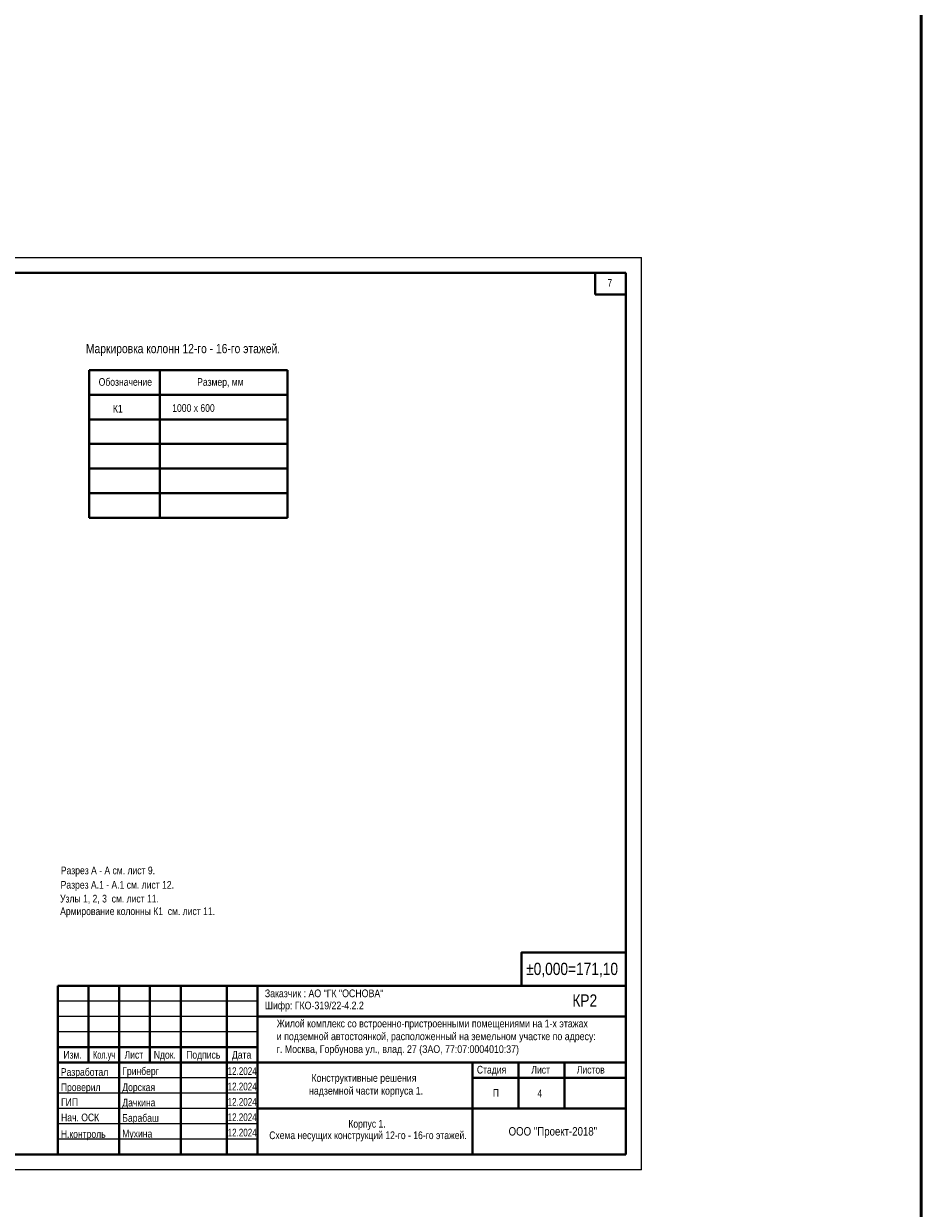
# Model space of a CAD drawing. Header units: inches. Extents: x -7218622 to -7066149, y 5758361 to 6202306.
# Tile 27 of 40: x -7124607 to -7066149, y 5853538 to 5930659. Entities that reach past the tile are written whole.
import ezdxf
from ezdxf.enums import TextEntityAlignment as Align

# ---------------------------------------------------------------- set-up
doc = ezdxf.new("R2010")
doc.units = ezdxf.units.IN
doc.header["$LTSCALE"] = 1000
doc.header["$MEASUREMENT"] = 0
doc.linetypes.add('CONT', pattern=[0.5, 0.5, 0])
for name, color, linetype, lineweight in [('СК-110-О-РАЗМЕРЫ', 7, 'Continuous', 15), ('СК-200-Р(амка)', 7, 'Continuous', 40), ('СК-210-Р-РАМКА ЛИНИИ ТОНКИЕ', 7, 'Continuous', 15), ('СК-220-Р-РАМКА ТЕКСТ', 7, 'Continuous', 15), ('СК-300-Р(азмеры)', 7, 'Continuous', 20), ('СК-400-Т(екст)', 7, 'Continuous', 20), ('СК-443-Т-КОЛОННЫ', 5, 'Continuous', 13)]:
    doc.layers.add(name, color=color, linetype=linetype, lineweight=lineweight)
doc.styles.add('MtXpl_Arial_Narrow', font='ARIALN.TTF')
doc.styles.add('RUSS', font='arial.ttf', dxfattribs={"width": 0.8})

# ---------------------------------------------------------------- blocks, each defined once
blk = doc.blocks.new('A$C96adbfd2')
at = {"layer": 'СК-200-Р(амка)', "lineweight": 40, "ltscale": 2}
for p, q in [((-18500, 5500), (-18500, 0)), ((0, 5500), (-18500, 5500)), ((-17500, 5500), (-17500, 3000)), ((-16500, 5500), (-16500, 0)), ((-15500, 5500), (-15500, 3000)), ((-14500, 5500), (-14500, 0)), ((-13000, 5500), (-13000, 0)), ((-12000, 5500), (-12000, 0)), ((0, 4500), (-12000, 4500)), ((0, 3000), (-18500, 3000)), ((-5000, 3000), (-5000, 15)), ((-3500, 3000), (-3500, 1500)), ((-2000, 3000), (-2000, 1500)), ((0, 2500), (-5000, 2500)), ((0, 1500), (-12000, 1500))]:
    blk.add_line(p, q, dxfattribs=at)
at = {"layer": 'СК-200-Р(амка)', "color": 7, "lineweight": 15}
for p, q in [((-12000, 5000), (-18500, 5000)), ((-12000, 4500), (-18500, 4500)), ((-12000, 4000), (-18500, 4000)), ((-12000, 2500), (-18500, 2500)), ((-12000, 2000), (-18500, 2000)), ((-12000, 1500), (-18500, 1500)), ((-12000, 1000), (-18500, 1000)), ((-12000, 500), (-18500, 500))]:
    blk.add_line(p, q, dxfattribs=at)
at = {"layer": 'СК-200-Р(амка)', "ltscale": 2}
blk.add_line((-12000, 3500), (-18500, 3500), dxfattribs=at)
at = {"layer": 'СК-220-Р-РАМКА ТЕКСТ'}
blk.add_line((-12000, 3000), (-18500, 3000), dxfattribs=at)
blk.add_line((-12000, 3000), (-18500, 3000), dxfattribs=at)
at = {"layer": 'СК-400-Т(екст)', "lineweight": 40, "ltscale": 2}
blk.add_lwpolyline([(-3405, 5500), (0, 5500), (0, 6578), (-3405, 6578)], close=True, dxfattribs=at)
at = {"layer": 'СК-220-Р-РАМКА ТЕКСТ', "color": 7, "style": 'RUSS', "width": 0.8}
for s, p in [('Изм.', (-18319, 3126)), ('Лист', (-16328, 3126)), ('Nдок.', (-15377, 3126)), ('Подпись', (-14321, 3126)), ('Дата', (-12830, 3126))]:
    blk.add_text(s, height=250, dxfattribs=at).set_placement(p)
at = {"layer": 'СК-220-Р-РАМКА ТЕКСТ', "style": 'RUSS'}
for s, width, p in [('Разработал', 0.8, (-18403, 2565)), ('Гринберг', 0.8, (-16403, 2593)), ('12.2024', 0.75, (-12972, 2593)), ('Проверил', 0.8, (-18402, 2069)), ('Дорская', 0.8, (-16402, 2069)), ('12.2024', 0.75, (-12972, 2093)), ('ГИП', 0.8, (-18396, 1586)), ('Дачкина', 0.8, (-16401, 1570)), ('12.2024', 0.75, (-12972, 1593)), ('Нач. ОСК', 0.8, (-18396, 1086)), ('Барабаш', 0.8, (-16401, 1070)), ('12.2024', 0.75, (-12972, 1093)), ('Н.контроль', 0.8, (-18403, 545)), ('Мухина', 0.8, (-16403, 558)), ('12.2024', 0.75, (-12972, 593))]:
    blk.add_text(s, height=250, dxfattribs=dict(at, width=width)).set_placement(p)
at = {"layer": 'СК-220-Р-РАМКА ТЕКСТ', "color": 7, "insert": (-17355, 3375), "char_height": 250, "attachment_point": 1, "style": 'RUSS'}
blk.add_mtext_dynamic_manual_height_columns('\\A1;{\\fArial Narrow|b0|i0|c204|p34;Кол.уч}', width=11667.29, gutter_width=1250, heights=[0], dxfattribs=at)
at = {"layer": 'СК-220-Р-РАМКА ТЕКСТ', "color": 7, "char_height": 250, "attachment_point": 4, "style": 'RUSS'}
for s, insert in [('\\A1;Стадия', (-4856, 2729)), ('\\A1;Лист', (-3082, 2762)), ('\\A1;Листов', (-1603, 2762)), ('\\A1;П', (-4337, 2011))]:
    blk.add_mtext(s, dxfattribs=dict(at, insert=insert))
at = {"layer": 'СК-400-Т(екст)', "lineweight": 40, "ltscale": 2, "style": 'RUSS', "width": 0.8}
for s, p in [('%%P0,000=171,10', (-3251, 5847)), ('КР2', (-1746, 4817))]:
    blk.add_text(s, height=400, dxfattribs=at).set_placement(p)
at = {"layer": 'СК-400-Т(екст)', "linetype": 'Continuous'}
for s, width, gutter_width, insert, char_height, attachment_point in [('\\A1;{\\fArial Narrow|b0|i0|c204|p34;Заказчик :\\fArial Narrow|b0|i0|c0|p34; \\fArial Narrow|b0|i0|c204|p34;АО "ГК "ОСНОВА\\fArial Narrow|b0|i0|c0|p34;"\\fArial Narrow|b0|i0|c204|p34;\\P          \\W0.8;                                                                                            }', 11667.29, 1250, (-11760, 5375), 250, 1), ('\\A1;{\\fArial Narrow|b0|i0|c204|p34;Шифр: ГКО-319/22-4.2.2          \\W0.8;                                                                                            }', 11667.29, 1250, (-11760, 4981), 250, 1), ('\\A1;{\\fArial Narrow|b0|i0|c204|p34;\\W1;ООО "Проект-2018"}', 13925.35, 1492, (-2382, 896), 274.51, 2)]:
    blk.add_mtext_dynamic_manual_height_columns(s, width=width, gutter_width=gutter_width, heights=[0], dxfattribs=dict(at, insert=insert, char_height=char_height, attachment_point=attachment_point))
at = {"layer": 'СК-400-Т(екст)', "char_height": 250, "attachment_point": 1, "style": 'MtXpl_Arial_Narrow'}
for s, insert in [('Жилой комплекс со встроенно-пристроенными помещениями на 1-х этажах^Jи подземной автостоянкой, расположенный на земельном участке по адресу: ^Jг. Москва, Горбунова ул., влад. 27 (ЗАО, 77:07:0004010:37)', (-11372, 4393)), (' Конструктивные решения ^Jнадземной части корпуса 1.', (-10322, 2621))]:
    blk.add_mtext(s, dxfattribs=dict(at, insert=insert))

msp = doc.modelspace()

# ---------------------------------------------------------------- linework, layer by layer
at = {"layer": 'СК-110-О-РАЗМЕРЫ', "color": 1, "lineweight": 50}
msp.add_lwpolyline([(-7218621.7, 5758360.8), (-7066148.7, 5758360.8), (-7066148.7, 6007780.6), (-7218621.7, 6007780.6)], close=True, dxfattribs=at)
at = {"layer": 'СК-200-Р(амка)'}
for p, q in [((-7085381.5, 5914432.3), (-7164381.5, 5914432.3)), ((-7085381.5, 5914432.3), (-7085381.5, 5857032.3)), ((-7120345.8, 5908097.8), (-7120345.8, 5898497.8)), ((-7120345.8, 5908097.8), (-7107436.4, 5908097.8)), ((-7115745.8, 5908097.8), (-7115745.8, 5898497.8)), ((-7107436.4, 5908097.8), (-7107436.4, 5898497.8)), ((-7120345.8, 5906497.8), (-7107436.4, 5906497.8)), ((-7120345.8, 5904897.8), (-7107436.4, 5904897.8)), ((-7120345.8, 5903297.8), (-7107436.4, 5903297.8)), ((-7120345.8, 5901697.8), (-7107436.4, 5901697.8)), ((-7120345.8, 5900097.8), (-7107436.4, 5900097.8)), ((-7120345.8, 5898497.8), (-7107436.4, 5898497.8)), ((-7120345.8, 5898497.8), (-7107436.4, 5898497.8)), ((-7164381.5, 5857032.3), (-7085381.5, 5857032.3))]:
    msp.add_line(p, q, dxfattribs=at)
at = {"layer": 'СК-200-Р(амка)', "lineweight": 40, "ltscale": 2}
for p, q in [((-7087381.5, 5914432.3), (-7087381.5, 5913032.3)), ((-7087381.5, 5914432.3), (-7085381.5, 5914432.3)), ((-7085381.5, 5914432.3), (-7085381.5, 5913032.3)), ((-7087381.5, 5913032.3), (-7085381.5, 5913032.3))]:
    msp.add_line(p, q, dxfattribs=at)
at = {"layer": 'СК-210-Р-РАМКА ЛИНИИ ТОНКИЕ'}
for p, q in [((-7168381.5, 5915432.3), (-7084381.5, 5915432.3)), ((-7084381.5, 5856032.3), (-7084381.5, 5915432.3)), ((-7084381.5, 5856032.3), (-7084381.5, 5915432.3)), ((-7084381.5, 5856032.3), (-7168381.5, 5856032.3))]:
    msp.add_line(p, q, dxfattribs=at)

# ---------------------------------------------------------------- block references
at = {"layer": 'СК-300-Р(азмеры)', "xscale": 2, "yscale": 2, "zscale": 2}
msp.add_blockref('A$C96adbfd2', (-7085381.5, 5857032.3), dxfattribs=at)

# ---------------------------------------------------------------- texts
at = {"layer": 'СК-220-Р-РАМКА ТЕКСТ', "style": 'RUSS', "width": 0.8}
for s, p in [('7', (-7086590.9, 5913530.5)), ('4', (-7091152.6, 5860769.6))]:
    msp.add_text(s, height=500, dxfattribs=at).set_placement(p)
at = {"layer": 'СК-220-Р-РАМКА ТЕКСТ', "color": 7, "style": 'RUSS', "width": 0.8}
for s, p in [('Корпус 1.', (-7103463.7, 5858790)), ('Схема несущих конструкций 12-го - 16-го этажей.', (-7108615.1, 5858042.7))]:
    msp.add_text(s, height=500, dxfattribs=at).set_placement(p)
at = {"layer": 'СК-220-Р-РАМКА ТЕКСТ', "char_height": 500, "width": 31067.545, "attachment_point": 5, "rotation": 360, "style": 'RUSS'}
for s, insert in [('Разрез А - А см. лист 9.', (-7119121, 5875459.6)), ('Разрез А.1 - А.1 см. лист 12.', (-7118508.6, 5874521.2)), ('Узлы 1, 2, 3  см. лист 11.', (-7119016.9, 5873650.7)), ('Армирование колонны К1  см. лист 11.', (-7117188.3, 5872803.5))]:
    msp.add_mtext(s, dxfattribs=dict(at, insert=insert))
at = {"layer": 'СК-443-Т-КОЛОННЫ', "color": 7, "linetype": 'CONT', "style": 'RUSS', "width": 0.8}
for s, height, p in [('Маркировка колонн 12-го - 16-го этажей.', 600, (-7120551.8, 5909209.5)), ('Обозначение', 500, (-7119723.7, 5907086)), ('Размер, мм', 500, (-7113310.9, 5907086))]:
    msp.add_text(s, height=height, dxfattribs=at).set_placement(p)
for s, p in [('К1', (-7118795.1, 5905194.8)), ('1000 x 600', (-7114932.2, 5905239.2))]:
    msp.add_text(s, height=500, dxfattribs=at).set_placement(p, align=Align.BOTTOM_LEFT)

doc.saveas('drawing.dxf')
